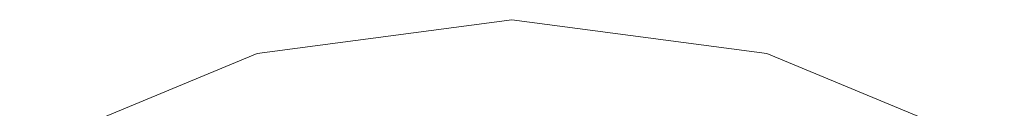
# Model space of a CAD drawing. Extents: x -743 to 300, y 62 to 1112.
# Tile 159 of 179: x 166.3067 to 166.4551, y 608.8435 to 608.8568. Entities that reach past the tile are written whole.
import ezdxf

# ---------------------------------------------------------------- set-up
doc = ezdxf.new("R2010")
doc.units = 0
doc.layers.get('0').update_dxf_attribs({"lineweight": 13})

# ---------------------------------------------------------------- blocks, each defined once
blk = doc.blocks.new('Referenz-A06CPVAYL0')
at = {"color": 9, "linetype": 'ByBlock', "lineweight": 13, "ltscale": 0.13, "true_color": 0xc1c9c4}
for p, q in [((166.38091, 608.85678), (166.34249, 608.85172)), ((166.38091, 608.85678), (166.34249, 608.85172)), ((166.41933, 608.85172), (166.38091, 608.85678)), ((166.41933, 608.85172), (166.38091, 608.85678)), ((166.34249, 608.85172), (166.30669, 608.8369)), ((166.34249, 608.85172), (166.30669, 608.8369)), ((166.45513, 608.8369), (166.41933, 608.85172)), ((166.45513, 608.8369), (166.41933, 608.85172))]:
    blk.add_line(p, q, dxfattribs=at)

msp = doc.modelspace()

# ---------------------------------------------------------------- block references
at = {"color": 8, "lineweight": 25, "ltscale": 0.25, "true_color": 0x808080}
msp.add_blockref('Referenz-A06CPVAYL0', (0, 0), dxfattribs=at)

doc.saveas('drawing.dxf')
